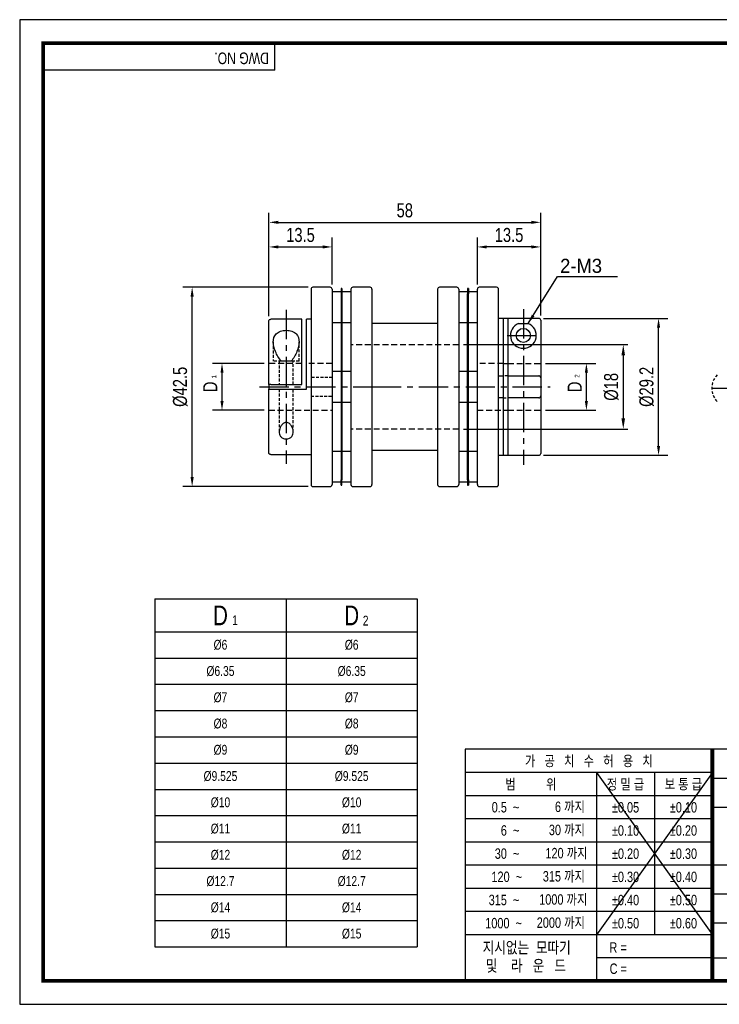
# Model space of a CAD drawing. Header units: millimetres. Extents: x 0 to 297, y 0 to 210.
# Tile 1 of 2: x 0 to 149, y 0 to 210. Entities that reach past the tile are written whole.
import ezdxf
from ezdxf.enums import TextEntityAlignment as Align

# ---------------------------------------------------------------- set-up
doc = ezdxf.new("R2010")
doc.units = ezdxf.units.MM
doc.header["$LTSCALE"] = 5
for name, pattern in [('CENTER', [2, 1.25, -0.25, 0.25, -0.25]), ('CENTER2', [1.125, 0.75, -0.125, 0.125, -0.125]), ('DASHED', [0.75, 0.5, -0.25]), ('HIDDEN', [0.375, 0.25, -0.125]), ('HIDDEN2', [0.1875, 0.125, -0.0625]), ('PHANTOM2', [1.25, 0.625, -0.125, 0.125, -0.125, 0.125, -0.125])]:
    doc.linetypes.add(name, pattern=pattern)
doc.layers.get('0').update_dxf_attribs({"linetype": 'CONTINUOUS'})
doc.layers.get('Defpoints').update_dxf_attribs({"linetype": 'CONTINUOUS'})
for name, color, linetype in [('BM', 2, 'CONTINUOUS'), ('C', 1, 'CENTER2'), ('CT', 1, 'CENTER'), ('D', 7, 'CONTINUOUS'), ('DIM', 7, 'CONTINUOUS'), ('H', 3, 'HIDDEN'), ('HD', 4, 'DASHED'), ('P', 4, 'PHANTOM2')]:
    doc.layers.add(name, color=color, linetype=linetype)
doc.styles.get("Standard").update_dxf_attribs({"font": 'Gulim.ttf', "width": 0.8, "height": 3})
doc.dimstyles.new('LIM', dxfattribs={"dimtxt": 2, "dimasz": 2, "dimexe": 2, "dimexo": 1, "dimgap": 1, "dimtad": 1, "dimdec": 3, "dimzin": 9, "dimdsep": 46, "dimtxsty": 'Standard', "dimcen": 3, "dimclrd": 1, "dimclre": 1, "dimadec": 0, "dimazin": 0, "dimtfac": 1, "dimtdec": 3, "dimtmove": 0, "dimatfit": 3, "dimfxl": 0, "dimtolj": 1, "dimtzin": 0, "dimarcsym": 0})
doc.dimstyles.get("Standard").update_dxf_attribs({"dimtxt": 0.18, "dimasz": 0.18, "dimexe": 0.18, "dimexo": 0.0625, "dimgap": 0.09, "dimtad": 0, "dimtih": 1, "dimtoh": 1, "dimdec": 4, "dimzin": 0, "dimdsep": 46, "dimtxsty": 'Standard', "dimcen": 0.09, "dimadec": 0, "dimazin": 0, "dimtfac": 1, "dimtdec": 4, "dimtofl": 0, "dimtmove": 0, "dimatfit": 3, "dimfxl": 0, "dimtolj": 1, "dimtzin": 0, "dimarcsym": 0})

# ---------------------------------------------------------------- blocks, each defined once
blk = doc.blocks.new('*D104')
at = {"layer": 'Defpoints', "color": 0}
for p in [(43.17, 136.69), (53.17, 136.69), (53.17, 126.69)]:
    blk.add_point(p, dxfattribs=at)
at = {"layer": 'DIM', "color": 1, "lineweight": -2}
for p, q in [((52.17, 136.69), (41.17, 136.69)), ((43.17, 128.69), (43.17, 134.69)), ((52.17, 126.69), (41.17, 126.69))]:
    blk.add_line(p, q, dxfattribs=at)
at = {"layer": 'DIM', "color": 1}
for points in [[(42.84, 134.69), (43.51, 134.69), (43.17, 136.69)], [(42.84, 128.69), (43.51, 128.69), (43.17, 126.69)]]:
    blk.add_solid(points, dxfattribs=at)
at = {"layer": 'DIM', "color": 0, "insert": (40.67, 131.69), "char_height": 3, "attachment_point": 5, "rotation": 90}
blk.add_mtext('\\A1;D', dxfattribs=at)
blk = doc.blocks.new('*D105')
at = {"layer": 'Defpoints', "color": 0}
for p in [(36.8, 152.94), (62.57, 152.94), (62.57, 110.44)]:
    blk.add_point(p, dxfattribs=at)
at = {"layer": 'DIM', "color": 1, "lineweight": -2}
for p, q in [((61.57, 152.94), (34.8, 152.94)), ((36.8, 112.44), (36.8, 150.94)), ((61.57, 110.44), (34.8, 110.44))]:
    blk.add_line(p, q, dxfattribs=at)
at = {"layer": 'DIM', "color": 1}
for points in [[(36.46, 150.94), (37.13, 150.94), (36.8, 152.94)], [(36.46, 112.44), (37.13, 112.44), (36.8, 110.44)]]:
    blk.add_solid(points, dxfattribs=at)
at = {"layer": 'DIM', "color": 0, "insert": (34.26, 131.69), "char_height": 3, "attachment_point": 5, "rotation": 90}
blk.add_mtext('\\A1;%%C42.5', dxfattribs=at)
blk = doc.blocks.new('*D106')
at = {"layer": 'Defpoints', "color": 0}
for p in [(111.17, 166.78), (53.17, 145.76), (111.17, 145.89)]:
    blk.add_point(p, dxfattribs=at)
at = {"layer": 'DIM', "color": 1, "lineweight": -2}
for p, q in [((53.17, 146.76), (53.17, 168.78)), ((111.17, 146.89), (111.17, 168.78)), ((55.17, 166.78), (109.17, 166.78))]:
    blk.add_line(p, q, dxfattribs=at)
at = {"layer": 'DIM', "color": 1}
for points in [[(55.17, 167.11), (55.17, 166.45), (53.17, 166.78)], [(109.17, 167.11), (109.17, 166.45), (111.17, 166.78)]]:
    blk.add_solid(points, dxfattribs=at)
at = {"layer": 'DIM', "color": 0, "insert": (82.17, 169.32), "char_height": 3, "attachment_point": 5}
blk.add_mtext('\\A1;58', dxfattribs=at)
blk = doc.blocks.new('*D107')
at = {"layer": 'Defpoints', "color": 0}
for p in [(97.67, 161.53), (97.67, 152.54), (111.17, 145.89)]:
    blk.add_point(p, dxfattribs=at)
at = {"layer": 'DIM', "color": 1, "lineweight": -2}
for p, q in [((97.67, 153.54), (97.67, 163.53)), ((111.17, 146.89), (111.17, 163.53)), ((109.17, 161.53), (99.67, 161.53))]:
    blk.add_line(p, q, dxfattribs=at)
at = {"layer": 'DIM', "color": 1}
for points in [[(99.67, 161.86), (99.67, 161.2), (97.67, 161.53)], [(109.17, 161.86), (109.17, 161.2), (111.17, 161.53)]]:
    blk.add_solid(points, dxfattribs=at)
at = {"layer": 'DIM', "color": 0, "insert": (104.42, 164.07), "char_height": 3, "attachment_point": 5}
blk.add_mtext('\\A1;13.5', dxfattribs=at)
blk = doc.blocks.new('*D108')
at = {"layer": 'Defpoints', "color": 0}
for p in [(66.67, 161.53), (66.67, 152.54), (53.17, 145.76)]:
    blk.add_point(p, dxfattribs=at)
at = {"layer": 'DIM', "color": 1, "lineweight": -2}
for p, q in [((53.17, 146.76), (53.17, 163.53)), ((66.67, 153.54), (66.67, 163.53)), ((55.17, 161.53), (64.67, 161.53))]:
    blk.add_line(p, q, dxfattribs=at)
at = {"layer": 'DIM', "color": 1}
for points in [[(55.17, 161.86), (55.17, 161.2), (53.17, 161.53)], [(64.67, 161.86), (64.67, 161.2), (66.67, 161.53)]]:
    blk.add_solid(points, dxfattribs=at)
at = {"layer": 'DIM', "color": 0, "insert": (59.92, 164.07), "char_height": 3, "attachment_point": 5}
blk.add_mtext('\\A1;13.5', dxfattribs=at)
blk = doc.blocks.new('*D109')
at = {"layer": 'Defpoints', "color": 0}
for p in [(111.17, 136.69), (120.92, 136.69), (111.17, 126.69)]:
    blk.add_point(p, dxfattribs=at)
at = {"layer": 'DIM', "color": 1, "lineweight": -2}
for p, q in [((112.17, 136.69), (122.92, 136.69)), ((120.92, 128.69), (120.92, 134.69)), ((112.17, 126.69), (122.92, 126.69))]:
    blk.add_line(p, q, dxfattribs=at)
at = {"layer": 'DIM', "color": 1}
for points in [[(120.59, 134.69), (121.26, 134.69), (120.92, 136.69)], [(120.59, 128.69), (121.26, 128.69), (120.92, 126.69)]]:
    blk.add_solid(points, dxfattribs=at)
at = {"layer": 'DIM', "color": 0, "insert": (118.42, 131.69), "char_height": 3, "attachment_point": 5, "rotation": 90}
blk.add_mtext('\\A1;D', dxfattribs=at)
blk = doc.blocks.new('*D110')
at = {"layer": 'Defpoints', "color": 0}
for p in [(110.77, 146.29), (136.32, 146.29), (110.77, 117.09)]:
    blk.add_point(p, dxfattribs=at)
at = {"layer": 'DIM', "color": 1, "lineweight": -2}
for p, q in [((111.77, 146.29), (138.32, 146.29)), ((136.32, 119.09), (136.32, 144.29)), ((111.77, 117.09), (138.32, 117.09))]:
    blk.add_line(p, q, dxfattribs=at)
at = {"layer": 'DIM', "color": 1}
for points in [[(135.98, 144.29), (136.65, 144.29), (136.32, 146.29)], [(135.98, 119.09), (136.65, 119.09), (136.32, 117.09)]]:
    blk.add_solid(points, dxfattribs=at)
at = {"layer": 'DIM', "color": 0, "insert": (133.78, 131.69), "char_height": 3, "attachment_point": 5, "rotation": 90}
blk.add_mtext('\\A1;%%c29.2', dxfattribs=at)
blk = doc.blocks.new('*D112')
at = {"layer": 'D', "color": 1, "lineweight": -2}
for p, q in [((94.67, 140.69), (129.79, 140.69)), ((128.79, 138.39), (128.79, 124.99)), ((94.67, 122.69), (129.79, 122.69))]:
    blk.add_line(p, q, dxfattribs=at)
at = {"layer": 'D', "color": 1}
for points in [[(128.4, 138.39), (129.17, 138.39), (128.79, 140.69)], [(128.4, 124.99), (129.17, 124.99), (128.79, 122.69)]]:
    blk.add_solid(points, dxfattribs=at)
at = {"layer": 'Defpoints', "color": 0}
for p in [(93.67, 140.69), (93.67, 122.69), (128.79, 122.69)]:
    blk.add_point(p, dxfattribs=at)
at = {"layer": 'D', "insert": (126.24, 131.69), "char_height": 3, "attachment_point": 5, "rotation": 90}
blk.add_mtext('\\A1;%%C18', dxfattribs=at)

msp = doc.modelspace()

# ---------------------------------------------------------------- linework, layer by layer
for p, q in [((54.43705, 199.23234), (54.43705, 205)), ((54.43705, 199.23234), (5, 199.23234)), ((28.84038, 86.44677), (84.84038, 86.44677)), ((28.84038, 86.44677), (28.84038, 12.24677)), ((84.84038, 86.44677), (84.84038, 12.24677)), ((95.07575, 54.43705), (95.07575, 5)), ((147.8086, 54.43705), (95.07575, 54.43705)), ((292, 54.43705), (147.8086, 54.43705)), ((147.8086, 54.43705), (147.8086, 5)), ((147.8086, 49.42948), (95.07575, 49.42948)), ((147.8086, 49.42948), (123.09008, 14.82355)), ((123.09008, 49.42948), (147.8086, 14.82355)), ((123.09008, 49.42948), (123.09008, 5)), ((135.44934, 49.42948), (135.44934, 14.82355)), ((147.8086, 48.25742), (292, 48.25742)), ((147.8086, 44.48577), (95.07575, 44.48577)), ((147.8086, 42.07779), (292, 42.07779)), ((147.8086, 39.54207), (95.07575, 39.54207)), ((147.8086, 34.59837), (95.07575, 34.59837)), ((147.8086, 29.65466), (95.07575, 29.65466)), ((147.8086, 29.71852), (292, 29.71852)), ((147.8086, 24.71096), (95.07575, 24.71096)), ((147.8086, 23.53889), (221.96418, 23.53889)), ((147.8086, 19.76725), (95.07575, 19.76725)), ((147.8086, 17.35926), (292, 17.35926)), ((147.8086, 14.82355), (95.07575, 14.82355)), ((28.84038, 12.24677), (84.84038, 12.24677)), ((147.8086, 9.87984), (123.09008, 9.87984)), ((147.8086, 9.87984), (221.96418, 9.87984))]:
    msp.add_line(p, q)
at = {"color": 4}
for p, q in [((56.84038, 86.44677), (56.84038, 12.24677)), ((28.84038, 79.44677), (84.84038, 79.44677))]:
    msp.add_line(p, q, dxfattribs=at)
at = {"color": 1}
for p, q in [((28.84038, 73.84677), (84.84038, 73.84677)), ((28.84038, 68.24677), (84.84038, 68.24677)), ((28.84038, 62.64677), (84.84038, 62.64677)), ((28.84038, 57.04677), (84.84038, 57.04677)), ((28.84038, 51.44677), (84.84038, 51.44677)), ((28.84038, 45.84677), (84.84038, 45.84677)), ((28.84038, 40.24677), (84.84038, 40.24677)), ((28.84038, 34.64677), (84.84038, 34.64677)), ((28.84038, 29.04677), (84.84038, 29.04677)), ((28.84038, 23.44677), (84.84038, 23.44677)), ((28.84038, 17.84677), (84.84038, 17.84677))]:
    msp.add_line(p, q, dxfattribs=at)
msp.add_lwpolyline([(297, 210), (0, 210), (0, 0), (297, 0)], close=True)
msp.add_lwpolyline([(292, 205, 0.8, 0.8, 0), (5, 205, 0.8, 0.8, 0), (5, 5, 0.8, 0.8, 0), (292, 5, 0.8, 0.8, 0)], format="xyseb", close=True)
at = {"const_width": 0.82395}
msp.add_lwpolyline([(147.8086, 5), (147.8086, 54.43705)], dxfattribs=at)
at = {"layer": 'BM', "linetype": 'Continuous'}
for p, q in [((62.1701, 152.53883), (62.1701, 110.83883)), ((66.2701, 152.93883), (62.5701, 152.93883)), ((66.6701, 152.53883), (66.6701, 110.83883)), ((68.5701, 151.93883), (66.6701, 151.93883)), ((68.7701, 152.68883), (68.5701, 152.68883)), ((68.5701, 152.68883), (68.5701, 151.51726)), ((68.5701, 151.51726), (68.5701, 134.51726)), ((68.7701, 152.68883), (68.7701, 151.51726)), ((70.6701, 151.93883), (68.7701, 151.93883)), ((68.7701, 151.51726), (68.7701, 134.51726)), ((70.6701, 152.53883), (70.6701, 110.83883)), ((74.7701, 152.93883), (71.0701, 152.93883)), ((75.1701, 152.53883), (75.1701, 110.83883)), ((89.1701, 152.53883), (89.1701, 110.83883)), ((93.2701, 152.93883), (89.5701, 152.93883)), ((93.6701, 152.53883), (93.6701, 110.83883)), ((95.5701, 151.93883), (93.6701, 151.93883)), ((95.5701, 152.68883), (95.5701, 151.51726)), ((95.7701, 152.68883), (95.5701, 152.68883)), ((95.5701, 134.51726), (95.5701, 151.51726)), ((95.7701, 152.68883), (95.7701, 151.51726)), ((97.6701, 151.93883), (95.7701, 151.93883)), ((95.7701, 134.51726), (95.7701, 151.51726)), ((97.6701, 110.83883), (97.6701, 152.53883)), ((101.7701, 152.93883), (98.0701, 152.93883)), ((102.1701, 110.83883), (102.1701, 152.53883)), ((53.1701, 132.18883), (53.1701, 145.75913)), ((60.1701, 146.09795), (53.5701, 146.09795)), ((60.1701, 132.18883), (60.1701, 146.09795)), ((61.1701, 131.18883), (61.1701, 146.09795)), ((62.1701, 146.09795), (61.1701, 146.09795)), ((66.6701, 145.43883), (68.5701, 145.43883)), ((68.7701, 145.43883), (70.6701, 145.43883)), ((89.1701, 145.18883), (75.1701, 145.18883)), ((81.41934, 145.18883), (75.1701, 145.18883)), ((93.6701, 145.43883), (95.5701, 145.43883)), ((95.7701, 145.43883), (97.6701, 145.43883)), ((103.1701, 146.28883), (102.1701, 146.28883)), ((103.1701, 146.28883), (103.1701, 134.04198)), ((104.1701, 146.28883), (103.1701, 146.28883)), ((110.7701, 146.28883), (104.1701, 146.28883)), ((104.1701, 146.28883), (104.1701, 134.04198)), ((106.43926, 145.21325), (108.50094, 145.21325)), ((111.1701, 145.88859), (111.1701, 133.60373)), ((103.1701, 136.68883), (104.1701, 136.68883)), ((68.5701, 134.93883), (66.6701, 134.93883)), ((68.5701, 134.51726), (68.5701, 128.8604)), ((70.6701, 134.93883), (68.7701, 134.93883)), ((68.7701, 134.51726), (68.7701, 128.8604)), ((95.5701, 134.93883), (93.6701, 134.93883)), ((95.5701, 128.8604), (95.5701, 134.51726)), ((97.6701, 134.93883), (95.7701, 134.93883)), ((95.7701, 128.8604), (95.7701, 134.51726)), ((102.1701, 134.04198), (103.1701, 134.04198)), ((103.1701, 134.04198), (103.1701, 129.33568)), ((104.1701, 134.04198), (104.1701, 129.33568)), ((104.1701, 134.04198), (110.7701, 134.04198)), ((111.1701, 133.60373), (111.1701, 129.77394)), ((53.1701, 132.18883), (53.1701, 131.18883)), ((53.5701, 132.18883), (53.1701, 132.18883)), ((53.1701, 117.61854), (53.1701, 131.18883)), ((53.1701, 131.18883), (53.5701, 131.18883)), ((53.5701, 132.18883), (60.1701, 132.18883)), ((53.5701, 131.18883), (61.1701, 131.18883)), ((66.6701, 128.43883), (68.5701, 128.43883)), ((68.5701, 128.8604), (68.5701, 111.8604)), ((68.7701, 128.8604), (68.7701, 111.8604)), ((68.7701, 128.43883), (70.6701, 128.43883)), ((93.6701, 128.43883), (95.5701, 128.43883)), ((95.5701, 111.8604), (95.5701, 128.8604)), ((95.7701, 111.8604), (95.7701, 128.8604)), ((95.7701, 128.43883), (97.6701, 128.43883)), ((103.1701, 129.33568), (102.1701, 129.33568)), ((103.1701, 129.33568), (103.1701, 117.08883)), ((110.7701, 129.33568), (104.1701, 129.33568)), ((104.1701, 129.33568), (104.1701, 117.08883)), ((111.1701, 129.77394), (111.1701, 117.48883)), ((103.1701, 126.68883), (104.1701, 126.68883)), ((68.5701, 117.93883), (66.6701, 117.93883)), ((70.6701, 117.93883), (68.7701, 117.93883)), ((75.1701, 118.18883), (81.41934, 118.18883)), ((75.1701, 118.18883), (89.1701, 118.18883)), ((95.5701, 117.93883), (93.6701, 117.93883)), ((97.6701, 117.93883), (95.7701, 117.93883)), ((53.5701, 117.27971), (62.1701, 117.27971)), ((102.1701, 117.08883), (103.1701, 117.08883)), ((103.1701, 117.08883), (104.1701, 117.08883)), ((104.1701, 117.08883), (110.7701, 117.08883)), ((66.6701, 111.43883), (68.5701, 111.43883)), ((68.5701, 110.68883), (68.5701, 111.8604)), ((68.7701, 110.68883), (68.7701, 111.8604)), ((68.7701, 111.43883), (70.6701, 111.43883)), ((93.6701, 111.43883), (95.5701, 111.43883)), ((95.5701, 111.8604), (95.5701, 110.68883)), ((95.7701, 111.8604), (95.7701, 110.68883)), ((95.7701, 111.43883), (97.6701, 111.43883)), ((62.5701, 110.43883), (66.2701, 110.43883)), ((68.5701, 110.68883), (68.7701, 110.68883)), ((71.0701, 110.43883), (74.7701, 110.43883)), ((89.5701, 110.43883), (93.2701, 110.43883)), ((95.5701, 110.68883), (95.7701, 110.68883)), ((98.0701, 110.43883), (101.7701, 110.43883))]:
    msp.add_line(p, q, dxfattribs=at)
at = {"layer": 'BM', "linetype": 'HIDDEN2'}
for p, q in [((66.6701, 133.68883), (62.1701, 133.68883)), ((104.1701, 134.04198), (103.1701, 134.04198)), ((62.1701, 129.68883), (66.6701, 129.68883)), ((103.1701, 129.33568), (104.1701, 129.33568))]:
    msp.add_line(p, q, dxfattribs=at)
at = {"layer": 'BM', "linetype": 'Continuous'}
msp.add_circle((107.4701, 142.66377), 1.5, dxfattribs=at)
for centre, radius, start, end in [((62.5701, 152.53883), 0.4, 90, 180), ((66.2701, 152.53883), 0.4, 0, 90), ((71.0701, 152.53883), 0.4, 90, 180), ((74.7701, 152.53883), 0.4, 0, 90), ((89.5701, 152.53883), 0.4, 90, 180), ((93.2701, 152.53883), 0.4, 0, 90), ((98.0701, 152.53883), 0.4, 90, 180), ((101.7701, 152.53883), 0.4, 0, 90), ((107.4701, 142.66377), 2.75, 112.015036, 67.984964), ((110.76998, 145.88871), 0.40012, 359.9823965, 89.9830371), ((110.7701, 117.48883), 0.4, 270, 0), ((62.5701, 110.83883), 0.4, 180, 270), ((66.2701, 110.83883), 0.4, 270, 0), ((71.0701, 110.83883), 0.4, 180, 270), ((74.7701, 110.83883), 0.4, 270, 0), ((89.5701, 110.83883), 0.4, 180, 270), ((93.2701, 110.83883), 0.4, 270, 0), ((98.0701, 110.83883), 0.4, 180, 270), ((101.7701, 110.83883), 0.4, 270, 0)]:
    msp.add_arc(centre, radius, start, end, dxfattribs=at)
for points, knots in [([(53.1701, 145.75913), (53.1701, 145.82845), (53.19498, 145.90468), (53.29381, 146.00709), (53.33741, 146.03859), (53.44369, 146.08431), (53.50602, 146.09795), (53.5701, 146.09795)], [0, 0, 0, 0, 0.5, 0.5, 0.75, 0.75, 1, 1, 1, 1]), ([(111.1701, 133.60373), (111.1701, 133.7098), (111.14522, 133.81255), (111.04639, 133.93854), (111.00279, 133.97519), (110.89651, 134.02713), (110.83418, 134.04198), (110.7701, 134.04198)], [0, 0, 0, 0, 0.5, 0.5, 0.75, 0.75, 1, 1, 1, 1]), ([(110.7701, 129.33568), (110.83418, 129.33568), (110.89644, 129.35052), (111.00261, 129.40236), (111.04657, 129.43932), (111.11228, 129.52315), (111.13497, 129.57048), (111.16382, 129.66957), (111.1701, 129.72091), (111.1701, 129.77394)], [0, 0, 0, 0, 0.25, 0.25, 0.5, 0.5, 0.75, 0.75, 1, 1, 1, 1]), ([(53.5701, 117.27971), (53.50602, 117.27971), (53.44377, 117.29334), (53.33759, 117.33898), (53.29363, 117.37073), (53.22792, 117.43888), (53.20523, 117.47565), (53.17638, 117.54826), (53.1701, 117.58388), (53.1701, 117.61854)], [0, 0, 0, 0, 0.25, 0.25, 0.5, 0.5, 0.75, 0.75, 1, 1, 1, 1])]:
    msp.add_open_spline(points, degree=3, knots=knots, dxfattribs=at)
at = {"layer": 'C'}
msp.add_line((147.8086, 49.42948), (147.8086, 49.39613), dxfattribs=at)
at = {"layer": 'CT'}
for p, q in [((56.8701, 148.09795), (56.8701, 115.27971)), ((107.4701, 148.28027), (107.4701, 115.08883)), ((51.1701, 131.68883), (81.41934, 131.68883)), ((75.1701, 131.68883), (113.1701, 131.68883)), ((147.8661, 131.40326), (194.3661, 131.40326))]:
    msp.add_line(p, q, dxfattribs=at)
at = {"layer": 'D', "color": 1, "linetype": 'CENTER'}
msp.add_line((104.0326, 142.66377), (110.9076, 142.66377), dxfattribs=at)
at = {"layer": 'H'}
msp.add_line((147.8086, 49.31275), (147.8086, 49.27106), dxfattribs=at)
at = {"layer": 'HD', "linetype": 'HIDDEN2'}
for p, q in [((68.7701, 151.93883), (68.5701, 151.93883)), ((95.7701, 151.93883), (95.5701, 151.93883)), ((68.7701, 150.68883), (68.5701, 150.68883)), ((95.7701, 150.68883), (95.5701, 150.68883)), ((68.5701, 146.68883), (68.7701, 146.68883)), ((68.5701, 145.43883), (68.7701, 145.43883)), ((95.5701, 146.68883), (95.7701, 146.68883)), ((95.5701, 145.43883), (95.7701, 145.43883)), ((54.1201, 141.30634), (54.1201, 137.18883)), ((59.6201, 137.18883), (59.6201, 141.30968)), ((55.83926, 137.18883), (54.1201, 137.18883)), ((55.3701, 137.18883), (55.3701, 132.18883)), ((59.6201, 137.18883), (57.90094, 137.18883)), ((58.3701, 132.18883), (58.3701, 137.18883)), ((68.7701, 136.68883), (68.5701, 136.68883)), ((95.7701, 136.68883), (95.5701, 136.68883)), ((68.7701, 134.93883), (68.5701, 134.93883)), ((95.7701, 134.93883), (95.5701, 134.93883)), ((68.7701, 133.68883), (68.5701, 133.68883)), ((95.7701, 133.68883), (95.5701, 133.68883)), ((55.3701, 131.18883), (55.3701, 122.0631)), ((58.3701, 122.06085), (58.3701, 131.18883)), ((68.5701, 129.68883), (68.7701, 129.68883)), ((68.5701, 128.43883), (68.7701, 128.43883)), ((95.5701, 129.68883), (95.7701, 129.68883)), ((95.5701, 128.43883), (95.7701, 128.43883)), ((68.5701, 126.68883), (68.7701, 126.68883)), ((95.5701, 126.68883), (95.7701, 126.68883)), ((68.7701, 117.93883), (68.5701, 117.93883)), ((95.7701, 117.93883), (95.5701, 117.93883)), ((68.7701, 116.68883), (68.5701, 116.68883)), ((95.7701, 116.68883), (95.5701, 116.68883)), ((68.5701, 112.68883), (68.7701, 112.68883)), ((68.5701, 111.43883), (68.7701, 111.43883)), ((95.5701, 112.68883), (95.7701, 112.68883)), ((95.5701, 111.43883), (95.7701, 111.43883))]:
    msp.add_line(p, q, dxfattribs=at)
at = {"layer": 'HD', "linetype": 'HIDDEN'}
for p, q in [((93.6701, 140.68883), (70.6701, 140.68883)), ((60.1701, 136.68883), (53.1701, 136.68883)), ((66.6701, 136.68883), (61.1701, 136.68883)), ((103.1701, 136.68883), (97.6701, 136.68883)), ((104.1701, 136.68883), (111.1701, 136.68883)), ((53.1701, 126.68883), (66.6701, 126.68883)), ((97.6701, 126.68883), (103.1701, 126.68883)), ((104.1701, 126.68883), (111.1701, 126.68883)), ((93.6701, 122.68883), (70.6701, 122.68883))]:
    msp.add_line(p, q, dxfattribs=at)
at = {"layer": 'HD', "linetype": 'Continuous'}
msp.add_line((57.90094, 137.18883), (55.83926, 137.18883), dxfattribs=at)
at = {"layer": 'HD', "linetype": 'HIDDEN2'}
msp.add_arc((151.67157, 131.40326), 4, 135, 225, dxfattribs=at)
at = {"layer": 'HD', "linetype": 'Continuous'}
for points, knots in [([(55.83926, 137.18883), (55.54121, 137.48517), (55.31141, 137.81948), (54.90413, 138.50669), (54.73497, 138.8559), (54.31145, 139.89675), (54.13294, 140.59873), (54.10855, 141.89971), (54.27092, 142.519), (54.9556, 143.21612), (55.26058, 143.41068), (56.0005, 143.67918), (56.4329, 143.75115), (57.29889, 143.75205), (57.731, 143.68144), (58.47627, 143.41278), (58.78126, 143.2189), (59.47034, 142.51916), (59.63136, 141.90114), (59.60762, 140.60091), (59.42947, 139.89886), (59.00565, 138.85676), (58.83523, 138.50518), (58.42881, 137.81959), (58.19942, 137.4856), (57.90094, 137.18883)], [0, 0, 0, 0, 0.0625, 0.0625, 0.125, 0.125, 0.25, 0.25, 0.375, 0.375, 0.4375, 0.4375, 0.5, 0.5, 0.5625, 0.5625, 0.625, 0.625, 0.75, 0.75, 0.875, 0.875, 0.9375, 0.9375, 1, 1, 1, 1]), ([(56.8701, 124.10359), (57.12726, 124.10359), (57.36417, 123.98971), (57.73236, 123.69682), (57.87546, 123.51764), (58.21817, 122.9668), (58.34216, 122.56918), (58.39009, 121.80292), (58.3108, 121.42841), (57.83017, 120.81678), (57.37787, 120.58114), (56.61731, 120.58082), (56.36578, 120.63833), (55.95326, 120.83392), (55.78978, 120.96958), (55.42782, 121.43089), (55.35027, 121.8027), (55.39776, 122.56748), (55.52152, 122.96622), (55.86556, 123.51884), (56.00875, 123.69771), (56.37653, 123.98993), (56.61294, 124.10359), (56.8701, 124.10359)], [0, 0, 0, 0, 0.0625, 0.0625, 0.125, 0.125, 0.25, 0.25, 0.375, 0.375, 0.5, 0.5, 0.5625, 0.5625, 0.625, 0.625, 0.75, 0.75, 0.875, 0.875, 0.9375, 0.9375, 1, 1, 1, 1])]:
    msp.add_open_spline(points, degree=3, knots=knots, dxfattribs=at)
at = {"layer": 'P'}
msp.add_line((147.8086, 49.22104), (147.8086, 49.16267), dxfattribs=at)

# ---------------------------------------------------------------- texts
at = {"color": 0}
for s, insert, char_height, width, attachment_point in [('D', (42.84038, 82.94677), 4.2, 28, 5), ('D', (70.84038, 82.94677), 4.2, 28, 5), ('1', (45.3362, 82.97166), 2.1, 6.3, 1), ('2', (73.20658, 82.8912), 2.1, 3.36, 1), ('%%c6', (42.84038, 76.64677), 2.1, 28, 5), ('%%c6', (70.84038, 76.64677), 2.1, 28, 5), ('%%c6.35', (42.84038, 71.04677), 2.1, 28, 5), ('%%c6.35', (70.84038, 71.04677), 2.1, 28, 5), ('%%c7', (42.84038, 65.44677), 2.1, 28, 5), ('%%c7', (70.84038, 65.44677), 2.1, 28, 5), ('%%c8', (42.84038, 59.84677), 2.1, 28, 5), ('%%c8', (70.84038, 59.84677), 2.1, 28, 5), ('%%c9', (42.84038, 54.24677), 2.1, 28, 5), ('%%c9', (70.84038, 54.24677), 2.1, 28, 5), ('%%c9.525', (42.84038, 48.64677), 2.1, 28, 5), ('%%c9.525', (70.84038, 48.64677), 2.1, 28, 5), ('%%c10', (42.84038, 43.04677), 2.1, 28, 5), ('%%c10', (70.84038, 43.04677), 2.1, 28, 5), ('%%c11', (42.84038, 37.44677), 2.1, 28, 5), ('%%c11', (70.84038, 37.44677), 2.1, 28, 5), ('%%c12', (42.84038, 31.84677), 2.1, 28, 5), ('%%c12', (70.84038, 31.84677), 2.1, 28, 5), ('%%c12.7', (42.84038, 26.24677), 2.1, 28, 5), ('%%c12.7', (70.84038, 26.24677), 2.1, 28, 5), ('%%c14', (42.84038, 20.64677), 2.1, 28, 5), ('%%c14', (70.84038, 20.64677), 2.1, 28, 5), ('%%c15', (42.84038, 15.04677), 2.1, 28, 5), ('%%c15', (70.84038, 15.04677), 2.1, 28, 5)]:
    msp.add_mtext(s, dxfattribs=dict(at, insert=insert, char_height=char_height, width=width, attachment_point=attachment_point))
at = {"layer": 'D', "width": 0.8}
msp.add_text('DWG NO.', height=2.471852, rotation=180, dxfattribs=at).set_placement((53.16809, 203.00065))
for s, height, p in [('가   공   치   수   허   용   치', 2.2246672, (121.44218, 51.93326)), ('범          위', 2.2246672, (109.08292, 46.95763)), ('정 밀 급', 2.224667, (129.26971, 46.95763)), ('보 통 급', 2.224667, (141.62897, 46.95763)), ('%%p0.05', 2.224667, (129.26971, 42.01392)), ('%%p0.10', 2.224667, (141.62897, 42.01392)), ('%%p0.10', 2.224667, (129.26971, 37.07022)), ('%%p0.20', 2.224667, (141.62897, 37.07022)), ('%%p0.20', 2.224667, (129.26971, 32.12651)), ('%%p0.30', 2.224667, (141.62897, 32.12651)), ('%%p0.30', 2.224667, (129.26971, 27.18281)), ('%%p0.40', 2.224667, (141.62897, 27.18281)), ('%%p0.40', 2.224667, (129.26971, 22.2391)), ('%%p0.50', 2.224667, (141.62897, 22.2391)), ('%%p0.50', 2.224667, (129.26971, 17.2954)), ('%%p0.60', 2.224667, (141.62897, 17.2954))]:
    msp.add_text(s, height=height, dxfattribs=at).set_placement(p, align=Align.MIDDLE)
at = {"layer": 'D', "linetype": 'ByBlock', "width": 0.8}
for s, height, p in [('지시없는  모따기', 2.471852, (98.78304, 10.86753)), ('및    라   운   드', 2.4718525, (99.46232, 6.99683))]:
    msp.add_text(s, height=height, dxfattribs=at).set_placement(p)
at = {"layer": 'D', "width": 0.8}
for s, p in [('R = ', (125.83895, 10.9999)), ('C = ', (125.87797, 6.47764))]:
    msp.add_text(s, height=2.224667, dxfattribs=at).set_placement(p)
at = {"layer": 'D', "char_height": 2.224667, "attachment_point": 6}
for s, insert, width in [('0.5  ~', (106.61106, 42.01392), 8.2310624), ('6 까지', (120.61823, 42.01392), 9.8035318), ('6  ~', (106.61106, 37.07022), 8.2310216), ('30 까지', (120.61823, 37.07022), 9.8034906), ('120 까지', (121.17583, 32.12651), 12.6524242), ('30  ~', (106.61106, 32.12651), 8.2310216), ('120  ~', (107.1976, 27.18281), 8.9379913), ('315 까지', (120.61823, 27.18281), 12.0977814), ('315  ~', (106.61106, 22.2391), 9.885083), ('1000 까지', (121.14261, 22.2391), 13.3822846), ('2000 까지', (120.61823, 17.2954), 12.974319), ('1000  ~', (107.17041, 17.2954), 14.528725)]:
    msp.add_mtext(s, dxfattribs=dict(at, insert=insert, width=width))
at = {"layer": 'DIM'}
msp.add_text('2-M3', height=3, dxfattribs=at).set_placement((115.31663, 156.00499))
at = {"layer": 'DIM', "char_height": 1, "attachment_point": 1, "rotation": 90}
for s, insert, width in [('1', (40.95011, 133.49038), 3.5), ('2', (118.4463, 133.64039), 4.7)]:
    msp.add_mtext(s, dxfattribs=dict(at, insert=insert, width=width))

# ---------------------------------------------------------------- dimensions: what is measured, and where the dimension line sits
at = {"layer": 'D'}
dim = msp.add_linear_dim(base=(128.78556, 122.68883), p1=(93.6701, 140.68883), p2=(93.6701, 122.68883), angle=90, text='%%C18', dimstyle='Standard', override={"dimtxt": 2, "dimasz": 2.3, "dimexe": 1, "dimexo": 1, "dimgap": 1, "dimtad": 1, "dimtih": 0, "dimtoh": 0, "dimzin": 8, "dimcen": 1, "dimclrd": 1, "dimclre": 1, "dimclrt": 256, "dimadec": 4, "dimazin": 2, "dimtfac": 0.5, "dimtix": 1, "dimtofl": 1, "dimtmove": 2, "dimtzin": 8}, dxfattribs=at)
dim.commit()
dim.dimension.update_dxf_attribs({"geometry": '*D112', "text_midpoint": (126.24362, 131.68883)})
at = {"layer": 'DIM'}
for base, p1, p2, picture, middle in [((111.1701, 166.78133), (53.1701, 145.75913), (111.1701, 145.88859), '*D106', (82.1701, 169.31928)), ((66.6701, 161.52958), (53.1701, 145.75913), (66.6701, 152.53883), '*D108', (59.9201, 164.07152)), ((97.6701, 161.52958), (111.1701, 145.88859), (97.6701, 152.53883), '*D107', (104.4201, 164.07152))]:
    dim = msp.add_linear_dim(base=base, p1=p1, p2=p2, dimstyle='LIM', dxfattribs=at)
    dim.commit()
    dim.dimension.update_dxf_attribs({"geometry": picture, "text_midpoint": middle})
for base, p1, p2, text, picture, middle in [((36.79653, 152.93883), (62.5701, 110.43883), (62.5701, 152.93883), '%%C<>', '*D105', (34.25658, 131.68883)), ((136.31732, 146.28883), (110.7701, 117.08883), (110.7701, 146.28883), '%%c<>', '*D110', (133.77937, 131.68883)), ((43.17206, 136.68883), (53.1701, 126.68883), (53.1701, 136.68883), 'D', '*D104', (40.67006, 131.68883)), ((120.92384, 136.68883), (111.1701, 126.68883), (111.1701, 136.68883), 'D', '*D109', (118.42184, 131.68883))]:
    dim = msp.add_linear_dim(base=base, p1=p1, p2=p2, angle=90, text=text, dimstyle='LIM', dxfattribs=at)
    dim.commit()
    dim.dimension.update_dxf_attribs({"geometry": picture, "text_midpoint": middle})

# ---------------------------------------------------------------- leaders
msp.add_leader([(108.50094, 145.21325), (114.78523, 155.20908), (127.54427, 155.20908)], dimstyle='LIM', override={"dimgap": 1, "dimtad": 0}, dxfattribs=at)

doc.saveas('drawing.dxf')
